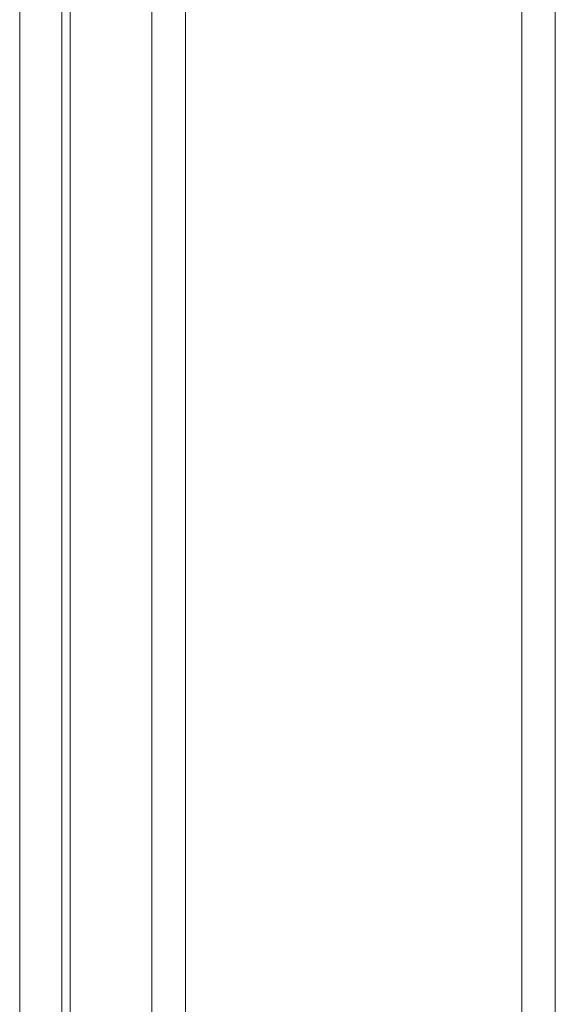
# Model space of a CAD drawing. Extents: x 4774 to 8448, y 27273 to 31291.
# Tile 80 of 101: x 8373 to 8405, y 28876 to 28935. Entities that reach past the tile are written whole.
import ezdxf

# ---------------------------------------------------------------- set-up
doc = ezdxf.new("R2010")
doc.units = 0
doc.header["$LTSCALE"] = 7.5
doc.header["$MEASUREMENT"] = 0
doc.layers.get('0').update_dxf_attribs({"linetype": 'CONTINUOUS', "lineweight": 18})

msp = doc.modelspace()

# ---------------------------------------------------------------- linework, layer by layer
at = {"linetype": 'Continuous'}
for p, q in [((8373.1, 27432.952), (8373.1, 29412.952)), ((8375.6, 27432.952), (8375.6, 29412.952)), ((8402.95, 27436.952), (8402.95, 29408.952)), ((8404.95, 27436.952), (8404.95, 29408.952)), ((8376.1, 28735.452), (8376.1, 29210.452)), ((8380.95, 28736.452), (8380.95, 29209.452)), ((8382.95, 28736.452), (8382.95, 29209.452))]:
    msp.add_line(p, q, dxfattribs=at)

doc.saveas('drawing.dxf')
